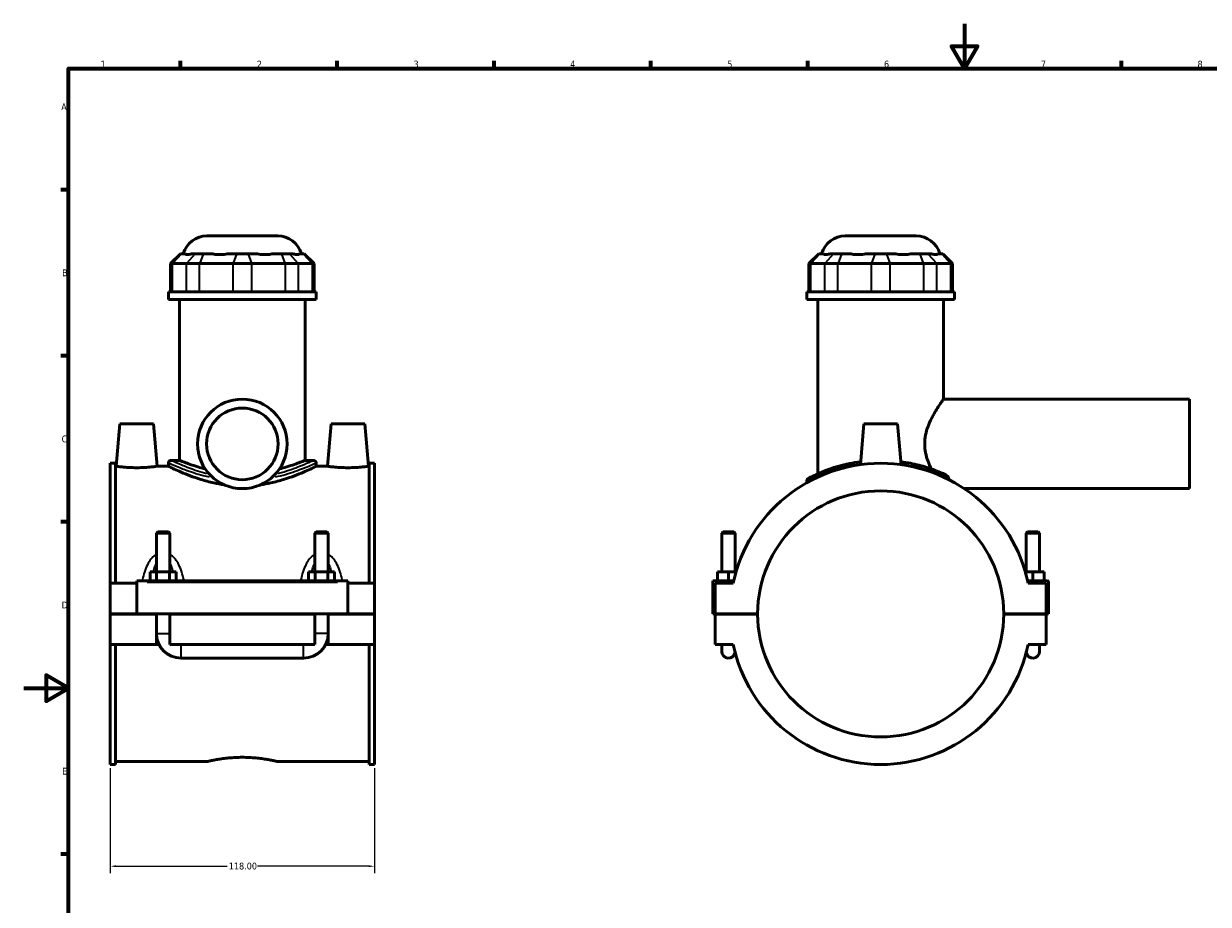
# Model space of a CAD drawing. Header units: millimetres. Extents: x 0 to 898, y -421 to 964.
# Tile 4 of 6: x 0 to 529, y 200 to 594. Entities that reach past the tile are written whole.
import ezdxf

# ---------------------------------------------------------------- set-up
doc = ezdxf.new("R2010")
doc.units = ezdxf.units.MM
for name, color, linetype, lineweight in [('Border (ANSI)', 7, 'Continuous', 70), ('Dimension (ANSI)', 7, 'Continuous', 25), ('Visible (ANSI)', 7, 'Continuous', 50), ('Visible Narrow (ANSI)', 7, 'Continuous', 35)]:
    doc.layers.add(name, color=color, linetype=linetype, lineweight=lineweight)
doc.styles.add('Note Text (ANSI)', font='tahoma.ttf')
doc.dimstyles.new('Default - mm (ANSI)', dxfattribs={"dimtxt": 3.048, "dimasz": 2.5, "dimexe": 3.175, "dimexo": 1.6002, "dimgap": 0.8, "dimtad": 0, "dimtoh": 1, "dimrnd": 1e-08, "dimzin": 4, "dimdsep": 46, "dimtxsty": 'Note Text (ANSI)', "dimcen": 0.09, "dimdle": 10, "dimclrd": 256, "dimclre": 256, "dimclrt": 230, "dimadec": 1, "dimazin": 1, "dimtfac": 1, "dimtofl": 0, "dimtmove": 0, "dimatfit": 3, "dimfxl": 1, "dimtolj": 1, "dimtzin": 4, "dimlwd": -1, "dimlwe": -1, "dimarcsym": 0})

# ---------------------------------------------------------------- blocks, each defined once
blk = doc.blocks.new('Borders Default Border')
at = {"layer": 'Border (ANSI)'}
for p, q in [((70.08, 574), (70.08, 577.45)), ((140.17, 574), (140.17, 577.45)), ((210.25, 574), (210.25, 577.45)), ((280.33, 574), (280.33, 577.45)), ((350.42, 574), (350.42, 577.45)), ((490.58, 574), (490.58, 577.45)), ((20, 519.75), (16.55, 519.75)), ((20, 445.5), (16.55, 445.5)), ((20, 371.25), (16.55, 371.25)), ((20, 222.75), (16.55, 222.75))]:
    blk.add_line(p, q, dxfattribs=at)
at = {"layer": 'Border (ANSI)', "flags": 128}
for points in [[(420.5, 594), (420.5, 574), (414.73, 584), (426.27, 584), (420.5, 574)], [(20, 20), (20, 574), (821, 574), (821, 20), (20, 20)], [(0, 297), (20, 297), (10, 302.77), (10, 291.23), (20, 297)]]:
    blk.add_lwpolyline(points, dxfattribs=at)
at = {"layer": 'Border (ANSI)', "color": 230, "true_color": 0xff0080, "char_height": 3.05, "attachment_point": 7, "style": 'Note Text (ANSI)'}
for s, insert in [('1', (34.35, 574.4)), ('2', (104.2, 574.4)), ('3', (174.26, 574.34)), ('4', (244.23, 574.4)), ('5', (314.48, 574.34)), ('6', (384.49, 574.34)), ('7', (454.6, 574.4)), ('8', (524.63, 574.33)), ('A', (16.78, 555.35)), ('B', (17.15, 481.1)), ('C', (16.95, 406.8)), ('D', (16.96, 332.6)), ('E', (17.21, 258.35))]:
    blk.add_mtext(s, dxfattribs=dict(at, insert=insert))
blk = doc.blocks.new('*D8')
at = {"layer": 'Defpoints', "color": 0, "transparency": 16777216}
for p in [(38.72, 262.85), (156.72, 262.85), (156.72, 217.38)]:
    blk.add_point(p, dxfattribs=at)
at = {"layer": 'Dimension (ANSI)', "transparency": 16777216}
for p, q in [((38.72, 261.25), (38.72, 214.2)), ((156.72, 261.25), (156.72, 214.2)), ((41.22, 217.38), (90.88, 217.38)), ((154.22, 217.38), (104.56, 217.38))]:
    blk.add_line(p, q, dxfattribs=at)
for points in [[(41.22, 217.8), (41.22, 216.96), (38.72, 217.38)], [(154.22, 217.8), (154.22, 216.96), (156.72, 217.38)]]:
    blk.add_solid(points, dxfattribs=at)
at = {"layer": 'Dimension (ANSI)', "color": 230, "true_color": 0xff0080, "transparency": 16777216, "insert": (91.68, 218.97), "char_height": 3.048, "attachment_point": 1, "style": 'Note Text (ANSI)'}
blk.add_mtext('\\A1;118.00', dxfattribs=at)

msp = doc.modelspace()

# ---------------------------------------------------------------- linework, layer by layer
at = {"layer": 'Visible (ANSI)'}
for p, q in [((81.893, 499.167), (113.538, 499.167)), ((367.209, 499.167), (398.854, 499.167)), ((70.022, 491.187), (65.622, 486.787)), ((70.022, 491.187), (70.524, 491.187)), ((72.065, 491.187), (70.524, 491.187)), ((76.702, 491.187), (75.162, 491.187)), ((76.702, 491.187), (80.274, 491.187)), ((83.993, 491.187), (80.274, 491.187)), ((95.19, 491.187), (91.47, 491.187)), ((95.19, 491.187), (100.241, 491.187)), ((103.96, 491.187), (100.241, 491.187)), ((115.156, 491.187), (111.437, 491.187)), ((115.156, 491.187), (118.728, 491.187)), ((120.269, 491.187), (118.728, 491.187)), ((124.907, 491.187), (123.366, 491.187)), ((124.907, 491.187), (125.409, 491.187)), ((125.409, 491.187), (129.809, 486.787)), ((355.338, 491.187), (350.938, 486.787)), ((355.338, 491.187), (355.84, 491.187)), ((357.38, 491.187), (355.84, 491.187)), ((362.018, 491.187), (360.478, 491.187)), ((362.018, 491.187), (365.59, 491.187)), ((369.309, 491.187), (365.59, 491.187)), ((380.506, 491.187), (376.786, 491.187)), ((380.506, 491.187), (385.557, 491.187)), ((389.276, 491.187), (385.557, 491.187)), ((400.472, 491.187), (396.753, 491.187)), ((400.472, 491.187), (404.044, 491.187)), ((405.585, 491.187), (404.044, 491.187)), ((410.223, 491.187), (408.682, 491.187)), ((410.223, 491.187), (410.725, 491.187)), ((410.725, 491.187), (415.125, 486.787)), ((66.459, 486.787), (65.622, 486.787)), ((65.622, 486.787), (65.622, 474.087)), ((66.459, 486.787), (72.637, 486.787)), ((78.59, 486.787), (72.637, 486.787)), ((78.59, 486.787), (93.506, 486.787)), ((101.925, 486.787), (93.506, 486.787)), ((101.925, 486.787), (116.84, 486.787)), ((122.793, 486.787), (116.84, 486.787)), ((122.793, 486.787), (128.972, 486.787)), ((129.809, 486.787), (128.972, 486.787)), ((129.809, 486.787), (129.809, 474.087)), ((351.775, 486.787), (350.938, 486.787)), ((350.938, 486.787), (350.938, 474.087)), ((351.775, 486.787), (357.953, 486.787)), ((363.906, 486.787), (357.953, 486.787)), ((363.906, 486.787), (378.822, 486.787)), ((387.241, 486.787), (378.822, 486.787)), ((387.241, 486.787), (402.156, 486.787)), ((408.109, 486.787), (402.156, 486.787)), ((408.109, 486.787), (414.288, 486.787)), ((415.125, 486.787), (414.288, 486.787)), ((415.125, 486.787), (415.125, 474.087)), ((130.715, 474.087), (64.715, 474.087)), ((64.715, 470.667), (64.715, 474.087)), ((130.715, 470.667), (130.715, 474.087)), ((416.031, 474.087), (350.031, 474.087)), ((350.031, 470.667), (350.031, 474.087)), ((416.031, 470.667), (416.031, 474.087)), ((130.715, 470.667), (64.715, 470.667)), ((69.665, 398.807), (69.665, 470.667)), ((125.765, 398.807), (125.765, 470.667)), ((416.031, 470.667), (350.031, 470.667)), ((354.981, 392.814), (354.981, 470.667)), ((411.081, 426.167), (411.081, 470.667)), ((411.081, 426.167), (521.031, 426.167)), ((521.031, 386.167), (521.031, 426.167)), ((43.015, 415.167), (41.353, 396.167)), ((58.015, 415.167), (43.015, 415.167)), ((58.015, 415.167), (59.678, 396.167)), ((137.415, 415.167), (135.753, 396.167)), ((137.415, 415.167), (152.415, 415.167)), ((152.415, 415.167), (154.078, 396.167)), ((375.531, 415.167), (373.93, 396.869)), ((390.531, 415.167), (375.531, 415.167)), ((390.531, 415.167), (392.132, 396.869)), ((38.715, 397.487), (38.715, 343.917)), ((38.715, 397.487), (41.075, 397.487)), ((41.075, 343.917), (41.075, 397.487)), ((64.715, 397.707), (64.715, 396.167)), ((65.815, 398.807), (69.665, 398.807)), ((125.765, 398.807), (129.615, 398.807)), ((130.715, 397.707), (130.715, 396.167)), ((154.355, 343.917), (154.355, 397.487)), ((154.355, 397.487), (156.715, 397.487)), ((156.715, 397.487), (156.715, 343.917)), ((41.353, 396.167), (41.075, 396.167)), ((64.715, 396.167), (59.678, 396.167)), ((135.753, 396.167), (130.715, 396.167)), ((154.355, 396.167), (154.078, 396.167)), ((350.031, 389.699), (350.031, 388.844)), ((420.394, 386.167), (521.031, 386.167)), ((59.915, 366.884), (59.315, 366.284)), ((65.315, 366.284), (59.315, 366.284)), ((59.315, 366.284), (59.315, 348.917)), ((59.915, 366.884), (64.715, 366.884)), ((64.715, 366.884), (65.315, 366.284)), ((65.315, 366.284), (65.315, 348.917)), ((130.715, 366.884), (130.115, 366.284)), ((136.115, 366.284), (130.115, 366.284)), ((130.115, 348.917), (130.115, 366.284)), ((130.715, 366.884), (135.515, 366.884)), ((135.515, 366.884), (136.115, 366.284)), ((136.115, 348.917), (136.115, 366.284)), ((312.631, 366.884), (312.031, 366.284)), ((312.031, 366.284), (318.031, 366.284)), ((312.031, 348.917), (312.031, 366.284)), ((317.431, 366.884), (312.631, 366.884)), ((317.431, 366.884), (318.031, 366.284)), ((318.031, 348.917), (318.031, 366.284)), ((448.631, 366.884), (448.031, 366.284)), ((454.031, 366.284), (448.031, 366.284)), ((448.031, 366.284), (448.031, 348.917)), ((448.631, 366.884), (453.431, 366.884)), ((453.431, 366.884), (454.031, 366.284)), ((454.031, 366.284), (454.031, 348.917)), ((50.515, 344.417), (50.515, 344.917)), ((144.915, 344.917), (50.515, 344.917)), ((50.515, 330.217), (50.515, 344.417)), ((56.542, 344.917), (56.542, 348.917)), ((56.542, 348.917), (59.429, 348.917)), ((59.429, 344.917), (59.429, 348.917)), ((59.429, 348.917), (65.202, 348.917)), ((65.202, 344.917), (65.202, 348.917)), ((65.202, 348.917), (68.089, 348.917)), ((68.089, 344.917), (68.089, 348.917)), ((127.342, 348.917), (130.229, 348.917)), ((127.342, 344.917), (127.342, 348.917)), ((130.229, 344.917), (130.229, 348.917)), ((130.229, 348.917), (136.002, 348.917)), ((136.002, 344.917), (136.002, 348.917)), ((136.002, 348.917), (138.889, 348.917)), ((138.889, 344.917), (138.889, 348.917)), ((144.915, 344.917), (144.915, 344.417)), ((144.915, 344.417), (144.915, 330.217)), ((308.031, 344.917), (317.347, 344.917)), ((308.031, 330.217), (308.031, 344.917)), ((315.031, 348.917), (310.031, 348.917)), ((310.031, 344.917), (310.031, 348.917)), ((318.375, 348.917), (315.031, 348.917)), ((315.031, 344.917), (315.031, 348.917)), ((447.687, 348.917), (451.031, 348.917)), ((457.531, 344.917), (448.715, 344.917)), ((451.031, 344.917), (451.031, 348.917)), ((451.031, 348.917), (456.031, 348.917)), ((456.031, 344.917), (456.031, 348.917)), ((458.031, 330.217), (458.031, 344.417)), ((50.515, 343.917), (38.715, 343.917)), ((38.715, 330.217), (38.715, 343.917)), ((156.715, 343.917), (144.915, 343.917)), ((156.715, 343.917), (156.715, 330.217)), ((317.13, 343.917), (309.031, 343.917)), ((309.031, 343.917), (309.031, 330.217)), ((457.031, 343.917), (448.932, 343.917)), ((457.031, 330.217), (457.031, 343.917)), ((38.715, 330.217), (50.515, 330.217)), ((38.715, 316.417), (38.715, 330.117)), ((59.315, 330.117), (38.715, 330.117)), ((144.915, 330.217), (50.515, 330.217)), ((59.315, 330.217), (59.315, 330.117)), ((59.315, 316.417), (59.315, 330.117)), ((65.315, 330.217), (65.315, 330.117)), ((65.315, 330.117), (65.315, 316.417)), ((130.115, 330.117), (65.315, 330.117)), ((130.115, 330.117), (130.115, 330.217)), ((130.115, 316.417), (130.115, 330.117)), ((136.115, 330.117), (136.115, 330.217)), ((136.115, 330.117), (136.115, 316.417)), ((156.715, 330.117), (136.115, 330.117)), ((144.915, 330.217), (156.715, 330.217)), ((156.715, 330.117), (156.715, 316.417)), ((309.031, 330.217), (308.031, 330.217)), ((309.031, 330.217), (328.031, 330.217)), ((309.031, 330.117), (309.031, 316.417)), ((328.031, 330.117), (309.031, 330.117)), ((312.031, 330.117), (312.031, 330.217)), ((318.031, 330.117), (318.031, 330.217)), ((438.031, 330.217), (457.031, 330.217)), ((457.031, 330.117), (438.031, 330.117)), ((448.031, 330.217), (448.031, 330.117)), ((454.031, 330.217), (454.031, 330.117)), ((457.031, 330.217), (458.031, 330.217)), ((457.031, 316.417), (457.031, 330.117)), ((59.315, 316.417), (38.715, 316.417)), ((38.715, 316.417), (38.715, 262.847)), ((41.075, 262.847), (41.075, 316.417)), ((60.517, 316.417), (59.315, 316.417)), ((130.115, 316.417), (65.315, 316.417)), ((136.115, 316.417), (134.913, 316.417)), ((156.715, 316.417), (136.115, 316.417)), ((154.355, 262.847), (154.355, 316.417)), ((156.715, 316.417), (156.715, 262.847)), ((309.031, 316.417), (317.13, 316.417)), ((312.031, 316.417), (312.031, 313.417)), ((448.932, 316.417), (457.031, 316.417)), ((454.031, 313.417), (454.031, 316.417)), ((70.315, 310.417), (125.115, 310.417)), ((38.715, 262.847), (41.075, 262.847)), ((82.035, 264.167), (41.075, 264.167)), ((154.355, 264.167), (113.395, 264.167)), ((154.355, 262.847), (156.715, 262.847))]:
    msp.add_line(p, q, dxfattribs=at)
for radius in [20, 16]:
    msp.add_circle((97.715, 406.167), radius, dxfattribs=at)
for centre, radius, start, end in [((81.893, 488.167), 11, 90, 164.06507), ((113.538, 488.167), 11, 15.93493, 90), ((367.209, 488.167), 11, 90, 164.06507), ((398.854, 488.167), 11, 15.93493, 90), ((65.815, 397.707), 1.1, 90, 180), ((129.615, 397.707), 1.1, 0, 90), ((383.031, 330.167), 67.32, 11.7855, 168.2145), ((351.131, 389.699), 1.1, 118.18452, 180), ((383.031, 330.167), 55, 0.05209, 179.94791), ((457.531, 344.417), 0.5, 0, 90), ((383.031, 330.167), 55, 180.05209, 359.94791), ((70.315, 321.417), 11, 180, 270), ((125.115, 321.417), 11, 270, 0), ((315.031, 313.417), 3, 180, 349.0821), ((383.031, 330.167), 67.32, 191.7855, 348.2145), ((451.031, 313.417), 3, 190.9179, 0)]:
    msp.add_arc(centre, radius, start, end, dxfattribs=at)
for points, knots in [([(72.065, 491.187), (72.131, 491.107), (72.211, 491.038), (72.543, 490.831), (72.867, 490.763), (73.221, 490.763), (73.576, 490.763), (74.026, 490.831), (74.739, 491.038), (74.947, 491.107), (75.162, 491.187)], [4.45870578, 4.45870578, 4.45870578, 4.45870578, 4.56597929, 4.56597929, 4.84390204, 4.84390204, 4.84390204, 5.1218248, 5.1218248, 5.22909831, 5.22909831, 5.22909831, 5.22909831]), ([(83.993, 491.187), (84.302, 491.107), (84.623, 491.038), (85.806, 490.831), (86.714, 490.763), (87.57, 490.763), (88.426, 490.763), (89.386, 490.831), (90.726, 491.038), (91.101, 491.107), (91.47, 491.187)], [4.45870578, 4.45870578, 4.45870578, 4.45870578, 4.56597929, 4.56597929, 4.84390204, 4.84390204, 4.84390204, 5.1218248, 5.1218248, 5.22909831, 5.22909831, 5.22909831, 5.22909831]), ([(103.96, 491.187), (104.33, 491.107), (104.704, 491.038), (106.045, 490.831), (107.005, 490.763), (107.861, 490.763), (108.717, 490.763), (109.625, 490.831), (110.807, 491.038), (111.129, 491.107), (111.437, 491.187)], [4.45870578, 4.45870578, 4.45870578, 4.45870578, 4.56597929, 4.56597929, 4.84390204, 4.84390204, 4.84390204, 5.1218248, 5.1218248, 5.22909831, 5.22909831, 5.22909831, 5.22909831]), ([(120.269, 491.187), (120.483, 491.107), (120.691, 491.038), (121.405, 490.831), (121.855, 490.763), (122.209, 490.763), (122.564, 490.763), (122.888, 490.831), (123.219, 491.038), (123.3, 491.107), (123.366, 491.187)], [4.45870578, 4.45870578, 4.45870578, 4.45870578, 4.56597929, 4.56597929, 4.84390204, 4.84390204, 4.84390204, 5.1218248, 5.1218248, 5.22909831, 5.22909831, 5.22909831, 5.22909831]), ([(357.38, 491.187), (357.447, 491.107), (357.527, 491.038), (357.859, 490.831), (358.183, 490.763), (358.537, 490.763), (358.892, 490.763), (359.341, 490.831), (360.055, 491.038), (360.263, 491.107), (360.478, 491.187)], [4.45870578, 4.45870578, 4.45870578, 4.45870578, 4.56597929, 4.56597929, 4.84390204, 4.84390204, 4.84390204, 5.1218248, 5.1218248, 5.22909831, 5.22909831, 5.22909831, 5.22909831]), ([(369.309, 491.187), (369.618, 491.107), (369.939, 491.038), (371.121, 490.831), (372.03, 490.763), (372.886, 490.763), (373.741, 490.763), (374.701, 490.831), (376.042, 491.038), (376.417, 491.107), (376.786, 491.187)], [4.45870578, 4.45870578, 4.45870578, 4.45870578, 4.56597929, 4.56597929, 4.84390204, 4.84390204, 4.84390204, 5.1218248, 5.1218248, 5.22909831, 5.22909831, 5.22909831, 5.22909831]), ([(389.276, 491.187), (389.646, 491.107), (390.02, 491.038), (391.361, 490.831), (392.321, 490.763), (393.177, 490.763), (394.033, 490.763), (394.941, 490.831), (396.123, 491.038), (396.445, 491.107), (396.753, 491.187)], [4.45870578, 4.45870578, 4.45870578, 4.45870578, 4.56597929, 4.56597929, 4.84390204, 4.84390204, 4.84390204, 5.1218248, 5.1218248, 5.22909831, 5.22909831, 5.22909831, 5.22909831]), ([(405.585, 491.187), (405.799, 491.107), (406.007, 491.038), (406.721, 490.831), (407.171, 490.763), (407.525, 490.763), (407.88, 490.763), (408.204, 490.831), (408.535, 491.038), (408.615, 491.107), (408.682, 491.187)], [4.45870578, 4.45870578, 4.45870578, 4.45870578, 4.56597929, 4.56597929, 4.84390204, 4.84390204, 4.84390204, 5.1218248, 5.1218248, 5.22909831, 5.22909831, 5.22909831, 5.22909831]), ([(405.663, 394.969), (405.14, 396.027), (404.63, 397.171), (403.738, 399.592), (403.358, 400.873), (402.837, 403.496), (402.699, 404.838), (402.699, 407.496), (402.837, 408.839), (403.358, 411.462), (403.738, 412.743), (404.634, 415.176), (405.15, 416.33), (406.207, 418.463), (406.748, 419.441), (407.754, 421.165), (408.259, 421.977), (409.193, 423.429), (409.622, 424.067), (410.331, 425.105), (410.613, 425.506), (410.988, 426.037), (411.081, 426.167), (411.081, 426.167)], [5.137013, 5.137013, 5.137013, 5.137013, 5.5319093, 5.5319093, 5.9306433, 5.9306433, 6.3293774, 6.3293774, 6.7281114, 6.7281114, 7.1268455, 7.1268455, 7.5255795, 7.5255795, 7.9243136, 7.9243136, 8.3167517, 8.3167517, 8.7091898, 8.7091898, 9.1016279, 9.1016279, 9.494066, 9.494066, 9.494066, 9.494066]), ([(81.144, 394.969), (79.965, 395.271), (78.871, 395.58), (76.648, 396.251), (75.488, 396.634), (73.435, 397.348), (72.543, 397.679), (71.105, 398.228), (70.558, 398.447), (69.838, 398.736), (69.665, 398.807), (69.665, 398.807)], [1.7122124, 1.7122124, 1.7122124, 1.7122124, 2.1419, 2.1419, 2.6767805, 2.6767805, 3.211661, 3.211661, 3.7465414, 3.7465414, 4.2814219, 4.2814219, 4.2814219, 4.2814219]), ([(125.765, 398.807), (125.765, 398.807), (125.593, 398.736), (124.872, 398.447), (124.325, 398.228), (122.887, 397.679), (121.995, 397.348), (119.943, 396.634), (118.783, 396.251), (116.559, 395.58), (115.466, 395.271), (114.286, 394.969)], [12.8442658, 12.8442658, 12.8442658, 12.8442658, 13.3791463, 13.3791463, 13.9140267, 13.9140267, 14.4489072, 14.4489072, 14.9837877, 14.9837877, 15.4134752, 15.4134752, 15.4134752, 15.4134752]), ([(374.05, 398.216), (372.338, 397.99), (370.673, 397.705), (365.709, 396.675), (362.656, 395.772), (356.796, 393.69), (354.239, 392.503), (351.931, 391.362), (351.413, 391.092), (350.768, 390.753), (350.613, 390.67), (350.612, 390.67)], [16.0895556, 16.0895556, 16.0895556, 16.0895556, 16.6172098, 16.6172098, 17.7334193, 17.7334193, 19.1330705, 19.1330705, 19.7221165, 19.7221165, 20.2608427, 20.2608427, 20.2608427, 20.2608427]), ([(411.879, 392.451), (411.465, 392.643), (411.018, 392.845), (408.68, 393.867), (406.349, 394.788), (402.571, 395.977), (401.44, 396.304), (397.719, 397.269), (394.936, 397.829), (392.013, 398.216)], [11.6478134, 11.6478134, 11.6478134, 11.6478134, 11.9203279, 11.9203279, 12.9803275, 12.9803275, 13.4003602, 13.4003602, 14.3016859, 14.3016859, 14.3016859, 14.3016859]), ([(50.515, 395.52), (49.357, 395.52), (48.124, 395.555), (45.859, 395.678), (44.829, 395.765), (43.209, 395.928), (42.509, 396.013), (41.581, 396.134), (41.353, 396.167), (41.353, 396.167)], [2.7734932, 2.7734932, 2.7734932, 2.7734932, 3.1209883, 3.1209883, 3.4684834, 3.4684834, 3.8143624, 3.8143624, 4.1602414, 4.1602414, 4.1602414, 4.1602414]), ([(59.678, 396.167), (59.678, 396.167), (59.449, 396.134), (58.518, 396.013), (57.817, 395.927), (56.194, 395.765), (55.165, 395.678), (52.903, 395.555), (51.672, 395.52), (50.515, 395.52)], [6.9337362, 6.9337362, 6.9337362, 6.9337362, 7.2801736, 7.2801736, 7.626611, 7.626611, 7.9735469, 7.9735469, 8.3204828, 8.3204828, 8.3204828, 8.3204828]), ([(89.566, 387.903), (88.004, 388.124), (86.467, 388.403), (82.957, 389.167), (81.025, 389.688), (77.46, 390.784), (75.827, 391.358), (72.939, 392.45), (71.578, 393.008), (69.169, 394.048), (68.119, 394.529), (66.423, 395.326), (65.775, 395.643), (64.921, 396.064), (64.715, 396.167), (64.715, 396.167)], [0.8044403, 0.8044403, 0.8044403, 0.8044403, 1.2702202, 1.2702202, 1.9053302, 1.9053302, 2.5404403, 2.5404403, 3.1738191, 3.1738191, 3.8071978, 3.8071978, 4.4405765, 4.4405765, 5.0739553, 5.0739553, 5.0739553, 5.0739553]), ([(130.715, 396.167), (130.715, 396.167), (130.509, 396.064), (129.656, 395.643), (129.008, 395.326), (127.312, 394.529), (126.262, 394.048), (123.852, 393.008), (122.492, 392.45), (119.604, 391.358), (117.97, 390.784), (114.405, 389.688), (112.474, 389.167), (108.964, 388.403), (107.427, 388.124), (105.865, 387.903)], [15.2218659, 15.2218659, 15.2218659, 15.2218659, 15.8552446, 15.8552446, 16.4886233, 16.4886233, 17.1220021, 17.1220021, 17.7553808, 17.7553808, 18.3904909, 18.3904909, 19.025601, 19.025601, 19.4913809, 19.4913809, 19.4913809, 19.4913809]), ([(144.915, 395.52), (143.759, 395.52), (142.527, 395.555), (140.266, 395.678), (139.236, 395.765), (137.614, 395.927), (136.912, 396.013), (135.982, 396.134), (135.753, 396.167), (135.753, 396.167)], [0, 0, 0, 0, 0.3469359, 0.3469359, 0.6938718, 0.6938718, 1.0403092, 1.0403092, 1.3867466, 1.3867466, 1.3867466, 1.3867466]), ([(154.078, 396.167), (154.078, 396.167), (153.85, 396.134), (152.922, 396.013), (152.222, 395.928), (150.602, 395.765), (149.571, 395.678), (147.307, 395.555), (146.074, 395.52), (144.915, 395.52)], [4.1602414, 4.1602414, 4.1602414, 4.1602414, 4.5061204, 4.5061204, 4.8519994, 4.8519994, 5.1994945, 5.1994945, 5.5469896, 5.5469896, 5.5469896, 5.5469896]), ([(413.335, 391.024), (413.215, 391.264), (413.047, 391.507), (412.629, 391.961), (412.391, 392.158), (412.061, 392.36), (411.972, 392.408), (411.879, 392.451)], [-0.22507709, -0.22507709, -0.22507709, -0.22507709, -0.12962272, -0.12962272, -0.03290219, -0.03290219, 0, 0, 0, 0]), ([(82.035, 264.167), (82.035, 264.167), (82.13, 264.19), (82.529, 264.283), (82.833, 264.353), (83.634, 264.53), (84.132, 264.636), (85.282, 264.865), (85.934, 264.987), (87.322, 265.224), (88.106, 265.346), (89.815, 265.578), (90.739, 265.686), (92.67, 265.866), (93.677, 265.938), (95.706, 266.034), (96.727, 266.057), (97.715, 266.057)], [7.1171296, 7.1171296, 7.1171296, 7.1171296, 7.4136599, 7.4136599, 7.7101901, 7.7101901, 8.0067204, 8.0067204, 8.3032506, 8.3032506, 8.5998145, 8.5998145, 8.8963784, 8.8963784, 9.1929423, 9.1929423, 9.4895061, 9.4895061, 9.4895061, 9.4895061]), ([(97.715, 266.057), (98.704, 266.057), (99.725, 266.034), (101.753, 265.938), (102.761, 265.866), (104.691, 265.686), (105.616, 265.578), (107.325, 265.346), (108.109, 265.224), (109.497, 264.987), (110.148, 264.865), (111.298, 264.636), (111.797, 264.53), (112.598, 264.353), (112.902, 264.283), (113.3, 264.19), (113.395, 264.167), (113.395, 264.167)], [0, 0, 0, 0, 0.2965639, 0.2965639, 0.5931278, 0.5931278, 0.8896916, 0.8896916, 1.1862555, 1.1862555, 1.4827858, 1.4827858, 1.779316, 1.779316, 2.0758463, 2.0758463, 2.3723765, 2.3723765, 2.3723765, 2.3723765])]:
    msp.add_open_spline(points, degree=3, knots=knots, dxfattribs=at)
msp.add_open_spline([(413.85, 390.019), (413.681, 390.34), (413.509, 390.676), (413.335, 391.024)], degree=3, dxfattribs=at)
at = {"layer": 'Visible Narrow (ANSI)'}
for p, q in [((70.321, 490.967), (66.662, 487.007)), ((76.499, 490.967), (72.84, 487.007)), ((80.19, 490.967), (78.674, 487.007)), ((95.105, 490.967), (93.59, 487.007)), ((100.325, 490.967), (101.841, 487.007)), ((115.241, 490.967), (116.756, 487.007)), ((118.932, 490.967), (122.59, 487.007)), ((125.11, 490.967), (128.768, 487.007)), ((355.637, 490.967), (351.978, 487.007)), ((361.815, 490.967), (358.156, 487.007)), ((365.506, 490.967), (363.99, 487.007)), ((380.421, 490.967), (378.906, 487.007)), ((385.641, 490.967), (387.157, 487.007)), ((400.557, 490.967), (402.072, 487.007)), ((404.248, 490.967), (407.906, 487.007)), ((410.426, 490.967), (414.084, 487.007)), ((66.459, 474.722), (66.459, 486.152)), ((72.637, 486.152), (72.637, 474.722)), ((78.59, 474.722), (78.59, 486.152)), ((93.506, 486.152), (93.506, 474.722)), ((101.925, 474.722), (101.925, 486.152)), ((116.84, 486.152), (116.84, 474.722)), ((122.793, 474.722), (122.793, 486.152)), ((128.972, 486.152), (128.972, 474.722)), ((351.775, 474.722), (351.775, 486.152)), ((357.953, 486.152), (357.953, 474.722)), ((363.906, 474.722), (363.906, 486.152)), ((378.822, 486.152), (378.822, 474.722)), ((387.241, 474.722), (387.241, 486.152)), ((402.156, 486.152), (402.156, 474.722)), ((408.109, 474.722), (408.109, 486.152)), ((414.288, 486.152), (414.288, 474.722)), ((55.235, 344.417), (140.195, 344.417)), ((59.352, 321.417), (65.278, 321.417)), ((136.078, 321.417), (130.152, 321.417)), ((70.315, 310.454), (70.315, 316.38)), ((125.115, 310.454), (125.115, 316.38))]:
    msp.add_line(p, q, dxfattribs=at)
for points, knots in [([(64.775, 397.679), (64.87, 397.636), (65.08, 397.541), (66.208, 397.035), (67.702, 396.368), (70.514, 395.244), (71.345, 394.922), (74.512, 393.752), (77.218, 392.847), (81.114, 391.819), (82.002, 391.601), (82.913, 391.395)], [-15.0074161, -15.0074161, -15.0074161, -15.0074161, -14.5442874, -14.5442874, -13.4003602, -13.4003602, -12.9803275, -12.9803275, -11.9203279, -11.9203279, -11.6197462, -11.6197462, -11.6197462, -11.6197462]), ([(81.633, 392.838), (81.365, 392.909), (81.099, 392.981), (77.901, 393.867), (75.286, 394.788), (72.224, 395.977), (71.421, 396.304), (68.703, 397.446), (67.258, 398.124), (66.161, 398.642), (65.955, 398.739), (65.867, 398.782)], [11.8252037, 11.8252037, 11.8252037, 11.8252037, 11.9203279, 11.9203279, 12.9803275, 12.9803275, 13.4003602, 13.4003602, 14.5442874, 14.5442874, 15.0182297, 15.0182297, 15.0182297, 15.0182297]), ([(112.518, 391.395), (114.081, 391.748), (115.574, 392.138), (120.142, 393.457), (122.882, 394.449), (126.804, 395.988), (128.189, 396.584), (129.982, 397.372), (130.49, 397.603), (130.655, 397.679)], [-28.9019709, -28.9019709, -28.9019709, -28.9019709, -28.3862253, -28.3862253, -27.2307454, -27.2307454, -26.3113536, -26.3113536, -25.5142612, -25.5142612, -25.5142612, -25.5142612]), ([(129.564, 398.782), (129.411, 398.707), (128.917, 398.471), (127.173, 397.665), (125.835, 397.06), (122.043, 395.496), (119.395, 394.488), (115.522, 393.312), (114.673, 393.07), (113.798, 392.838)], [25.5034475, 25.5034475, 25.5034475, 25.5034475, 26.3113536, 26.3113536, 27.2307454, 27.2307454, 28.3862253, 28.3862253, 28.6965105, 28.6965105, 28.6965105, 28.6965105]), ([(350.103, 389.737), (350.178, 389.776), (350.312, 389.844), (350.847, 390.116), (351.374, 390.381), (353.724, 391.504), (356.327, 392.672), (362.292, 394.72), (365.399, 395.609), (369.83, 396.498), (370.858, 396.682), (371.908, 396.845)], [-20.0519445, -20.0519445, -20.0519445, -20.0519445, -19.7221165, -19.7221165, -19.1330705, -19.1330705, -17.7334193, -17.7334193, -16.6172098, -16.6172098, -16.2917777, -16.2917777, -16.2917777, -16.2917777]), ([(393.522, 396.94), (396.005, 396.575), (398.375, 396.095), (401.77, 395.244), (402.921, 394.922), (406.766, 393.752), (409.14, 392.847), (411.649, 391.786), (412.214, 391.536), (412.725, 391.305)], [-14.1645209, -14.1645209, -14.1645209, -14.1645209, -13.4003602, -13.4003602, -12.9803275, -12.9803275, -11.9203279, -11.9203279, -11.5753833, -11.5753833, -11.5753833, -11.5753833]), ([(58.75, 356.444), (58.526, 356.283), (58.309, 356.11), (57.64, 355.519), (57.22, 355.063), (56.251, 353.83), (55.752, 353.011), (54.785, 351.104), (54.349, 349.995), (53.638, 347.799), (53.353, 346.717), (53.111, 345.616)], [-1.8249817, -1.8249817, -1.8249817, -1.8249817, -1.7421187, -1.7421187, -1.5576506, -1.5576506, -1.2755007, -1.2755007, -0.9302686, -0.9302686, -0.6105716, -0.6105716, -0.6105716, -0.6105716]), ([(71.519, 345.616), (71.277, 346.717), (70.993, 347.799), (70.282, 349.995), (69.846, 351.104), (68.879, 353.011), (68.379, 353.83), (67.411, 355.063), (66.991, 355.519), (66.321, 356.11), (66.105, 356.283), (65.88, 356.444)], [-3.805719, -3.805719, -3.805719, -3.805719, -3.486022, -3.486022, -3.1407898, -3.1407898, -2.8586399, -2.8586399, -2.6741718, -2.6741718, -2.5913088, -2.5913088, -2.5913088, -2.5913088]), ([(129.55, 356.444), (129.326, 356.283), (129.109, 356.11), (128.44, 355.519), (128.02, 355.063), (127.051, 353.83), (126.552, 353.011), (125.585, 351.104), (125.149, 349.994), (124.438, 347.799), (124.153, 346.717), (123.911, 345.616)], [-1.8255218, -1.8255218, -1.8255218, -1.8255218, -1.7426572, -1.7426572, -1.558187, -1.558187, -1.2760348, -1.2760348, -0.9307991, -0.9307991, -0.6111117, -0.6111117, -0.6111117, -0.6111117]), ([(142.319, 345.616), (142.077, 346.717), (141.793, 347.799), (141.082, 349.994), (140.646, 351.104), (139.679, 353.011), (139.179, 353.83), (138.211, 355.063), (137.791, 355.519), (137.121, 356.11), (136.905, 356.283), (136.68, 356.444)], [-3.8062591, -3.8062591, -3.8062591, -3.8062591, -3.4865717, -3.4865717, -3.141336, -3.141336, -2.8591838, -2.8591838, -2.6747136, -2.6747136, -2.591849, -2.591849, -2.591849, -2.591849]), ([(57.932, 349.132), (58.039, 349.536), (58.154, 349.933), (58.529, 351.108), (58.817, 351.858), (59.178, 352.588), (59.201, 352.634), (59.224, 352.68)], [1.13619793, 1.13619793, 1.13619793, 1.13619793, 1.27550072, 1.27550072, 1.55765062, 1.55765062, 1.5768692, 1.5768692, 1.5768692, 1.5768692]), ([(65.406, 352.68), (65.43, 352.634), (65.453, 352.588), (65.814, 351.858), (66.102, 351.108), (66.477, 349.933), (66.592, 349.536), (66.698, 349.132)], [2.83942131, 2.83942131, 2.83942131, 2.83942131, 2.85863989, 2.85863989, 3.1407898, 3.1407898, 3.28009259, 3.28009259, 3.28009259, 3.28009259]), ([(128.732, 349.132), (128.839, 349.536), (128.954, 349.933), (129.329, 351.108), (129.617, 351.858), (129.978, 352.588), (130.001, 352.634), (130.024, 352.68)], [1.13673803, 1.13673803, 1.13673803, 1.13673803, 1.27603479, 1.27603479, 1.55818704, 1.55818704, 1.57740935, 1.57740935, 1.57740935, 1.57740935]), ([(136.206, 352.68), (136.23, 352.634), (136.253, 352.588), (136.614, 351.858), (136.902, 351.108), (137.277, 349.933), (137.392, 349.536), (137.498, 349.132)], [2.83996147, 2.83996147, 2.83996147, 2.83996147, 2.85918379, 2.85918379, 3.14133603, 3.14133603, 3.28063279, 3.28063279, 3.28063279, 3.28063279])]:
    msp.add_open_spline(points, degree=3, knots=knots, dxfattribs=at)

# ---------------------------------------------------------------- block references
msp.add_blockref('Borders Default Border', (0, 0))

# ---------------------------------------------------------------- dimensions: what is measured, and where the dimension line sits
at = {"layer": 'Dimension (ANSI)'}
dim = msp.add_linear_dim(base=(156.715, 217.379), p1=(38.715, 262.847), p2=(156.715, 262.847), dimstyle='Default - mm (ANSI)', override={"dimtoh": 0, "dimdec": 2, "dimtp": 0, "dimtm": 0, "dimtdec": 2, "dimatfit": 1}, dxfattribs=at)
dim.commit()
dim.dimension.update_dxf_attribs({"geometry": '*D8', "text_midpoint": (97.715, 217.379), "dimtype": 160})

doc.saveas('drawing.dxf')
